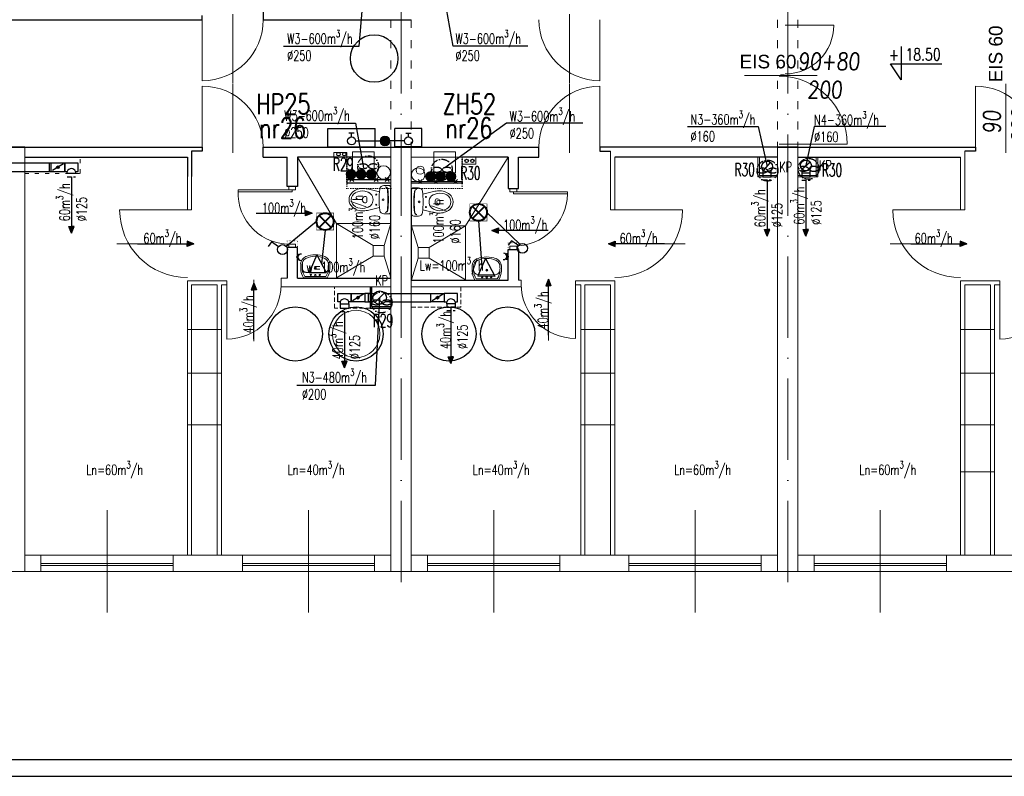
# Model space of a CAD drawing. Header units: millimetres. Extents: x -6513 to 30474, y -6915 to 65597.
# Tile 227 of 256: x 3530 to 4982, y 22164 to 23280. Entities that reach past the tile are written whole.
import ezdxf

# ---------------------------------------------------------------- set-up
doc = ezdxf.new("R2010")
doc.units = ezdxf.units.MM
for name, pattern in [('ACAD_ISO03W100', [30, 12, -18]), ('ACAD_ISO10W100', [18, 12, -3, 0, -3]), ('DASHED', [19.05, 12.7, -6.35]), ('DOT', [6.35, 0, -6.35])]:
    doc.linetypes.add(name, pattern=pattern)
doc.layers.get('0').update_dxf_attribs({"color": 8})
for name, color, linetype, lineweight in [('A-opis', 8, 'Continuous', 25), ('A_cienka', 8, 'Continuous', 5), ('A_linia przekroj', 8, 'Continuous', 25), ('A_opisy', 8, 'Continuous', 13), ('A_osie', 8, 'ACAD_ISO10W100', 5), ('A_przerywana', 8, 'ACAD_ISO03W100', 5), ('A_widok', 8, 'Continuous', 13), ('CH-KS-WEWN-ISTN-PION-NR', 8, 'Continuous', 20), ('CH-KS-WEWN-PION', 8, 'Continuous', 20), ('CH-KS-WEWN-PION-NR', 8, 'Continuous', 25), ('CH-W-WEWN-INOX-PION', 8, 'Continuous', 20), ('CH-W-WEWN-INOX-PION-NR', 8, 'Continuous', 25), ('CH-W-WEWN-PPOŻ-PION', 8, 'Continuous', 20), ('CH-W-WEWN-PPOŻ-PION-NR', 8, 'Continuous', 25), ('CH-W-WEWN-PPOŻ-WEWN-HP-NR', 8, 'Continuous', 25), ('CH-W-WEWN-PPOŻ-WEWN-HP-SZAFKA', 8, 'Continuous', 25), ('cieńkie', 8, 'Continuous', 9), ('DB-WM-nawiew-opis', 8, 'Continuous', 25), ('DB-WM-nawiew-opis-odnośnik', 8, 'Continuous', 30), ('DB-WM-wywiew-opis', 8, 'Continuous', 25), ('DB_WM_nawiew', 8, 'Continuous', 30), ('DB_WM_ścianka nowa', 8, 'Continuous', 25), ('E_gniazda wtykowe', 1, 'Continuous', 30), ('E_oświetlenie', 1, 'Continuous', 30), ('E_technologia', 1, 'ACAD_ISO10W100', 30), ('noew ściany archwig', 8, 'Continuous', 9), ('R-TABELKA', 8, 'Continuous', 25), ('snitarne archwig nowe', 8, 'Continuous', 9), ('Stolarka ARCHWIG', 8, 'Continuous', 5), ('widokowe ARCHWIG', 8, 'Continuous', 5), ('wyburzenia', 8, 'DOT', 20), ('Ściany ARCHWIG', 8, 'Continuous', 30)]:
    doc.layers.add(name, color=color, linetype=linetype, lineweight=lineweight)
doc.layers.add('A_obudowy', color=8, linetype='Continuous')
doc.layers.add('DB_WM_nawiew-opis', color=8, linetype='Continuous')
doc.styles.add('ROMA', font='romans.shx', dxfattribs={"width": 0.75})
doc.styles.add('ROMANSS', font='romans.shx', dxfattribs={"width": 0.8, "oblique": 5})
doc.styles.add('SIMPLEX7', font='SIMPLEX.SHX', dxfattribs={"width": 0.75, "oblique": 10})
doc.styles.add('SIMPLEXD', font='SIMPLEX.SHX', dxfattribs={"width": 0.6})
doc.styles.get("Standard").update_dxf_attribs({"font": 'txt.shx', "width": 0.9})
doc.styles.add('tabelka', font='ARIAL.TTF')

# ---------------------------------------------------------------- blocks, each defined once
blk = doc.blocks.new('drzwi schem')
at = {"color": 252, "ltscale": 10}
blk.add_line((0.5, -0.093), (0.5, 1.04), dxfattribs=at)
at = {"color": 252}
blk.add_line((0, 0), (0, 1), dxfattribs=at)
blk.add_arc((0, 0), 1, 0, 90, dxfattribs=at)
blk = doc.blocks.new('klop oli 2')
at = {"layer": 'snitarne archwig nowe', "color": 252}
for p, q in [((0, 17.2), (0, 0)), ((3.8, 20.9), (10.5, 20.9)), ((0, -17.2), (0, 0)), ((3.8, 0), (3.8, 1)), ((3.8, 0), (3.8, -1)), ((38.9, 4.5), (37, 4.5)), ((38.9, -4.5), (37, -4.5)), ((3.8, -20.9), (10.5, -20.9))]:
    blk.add_line(p, q, dxfattribs=at)
for centre, radius in [((11.5, 0), 1.27), ((11.5, 0), 1.27), ((21.6, 7.5), 0.706), ((21.6, -7.5), 0.706)]:
    blk.add_circle(centre, radius, dxfattribs=at)
for centre, radius, start, end in [((3.8, 17.2), 3.76, 90, 180), ((144.9, 0), 141.2, 173.7281, 180), ((144.9, 0), 140.5, 173.6694, 180), ((8.4, 15), 3.76, 90, 173.7281), ((9, 15.1), 3.76, 100.2428, 173.7859), ((10.5, 14.9), 6.02, 6.7931, 90), ((-114.7, 0), 132.1, 0, 6.7931), ((80, -215.2), 235.3, 101.5744, 105.544), ((44.8, -39.8), 56.5, 94.3794, 102.2907), ((41.4, -8), 24.5, 51.2869, 92.3028), ((144.9, 0), 141.2, 180, 186.2719), ((144.9, 0), 140.5, 180, 186.3306), ((-114.7, 0), 132.1, 353.2069, 0), ((43.3, 0), 16.9, 173.7581, 180), ((43.3, 0), 16.9, 180, 186.2419), ((37.3, 0.7), 10.9, 117.4027, 173.7581), ((43.1, -10.6), 23.5, 101.6195, 117.4027), ((63.6, 0), 28.2, 173.3508, 180), ((63.6, 0), 28.2, 180, 186.6492), ((37, 3.1), 1.41, 90, 173.3508), ((42.4, -7.4), 20.3, 60.8839, 101.6195), ((38.9, 1.7), 2.82, 36.8699, 90), ((36.6, 0), 5.65, 0, 36.8699), ((36.6, 0), 5.65, 323.1301, 0), ((46.6, 0), 11.8, 0, 60.8839), ((46.6, 0), 11.8, 299.1161, 0), ((46.6, 0), 15.1, 0, 47.5638), ((46.6, 0), 15.1, 312.4362, 0), ((80, 215.2), 235.3, 254.456, 258.4256), ((37.3, -0.7), 10.9, 186.2419, 242.5973), ((43.1, 10.6), 23.5, 242.5973, 258.3805), ((37, -3.1), 1.41, 186.6492, 270), ((42.4, 7.4), 20.3, 258.3805, 299.1161), ((38.9, -1.7), 2.82, 270, 323.1301), ((41.4, 8), 24.5, 267.6972, 308.7131), ((3.8, -17.2), 3.76, 180, 270), ((8.4, -15), 3.76, 186.2719, 270), ((9, -15.1), 3.76, 186.2141, 259.7572), ((10.5, -14.9), 6.02, 270, 353.2069), ((44.8, 39.8), 56.5, 257.7093, 265.6206)]:
    blk.add_arc(centre, radius, start, end, dxfattribs=at)
blk = doc.blocks.new('umywalka oli2')
at = {"layer": 'snitarne archwig nowe', "color": 252}
for p, q in [((0, 17.6), (0, 0)), ((2, 15.4), (2, 0)), ((20.9, 21.6), (13.7, 21.6)), ((0, 0), (0, -17.6)), ((2, 0), (2, -15.4)), ((7.9, 0), (7.9, 10.8)), ((7.9, -10.8), (7.9, 0)), ((13.7, -21.6), (20.9, -21.6))]:
    blk.add_line(p, q, dxfattribs=at)
for centre, radius in [((4.1, 0), 1.11), ((4.5, 6.6), 0.994), ((14.5, 0), 1.48), ((14.5, 0), 0.946), ((4.5, -6.6), 0.994)]:
    blk.add_circle(centre, radius, dxfattribs=at)
for centre, radius, start, end in [((15.6, -9.9), 31.5, 93.3155, 119.5931), ((14.2, -1.1), 20.5, 88.5847, 126.5008), ((15.3, 12), 7.48, 91.7023, 188.8292), ((17.3, -1.9), 21.5, 82.9063, 97.0937), ((20.4, 10.2), 9.2, 23.1986, 92.7468), ((20.2, 9.5), 12.2, 20.9395, 86.4287), ((-1.2, 0), 33.1, 360, 24.6987), ((-1.2, 0), 33.1, 335.3013, 0), ((-3.2, 0), 37.4, 360, 21.6896), ((-3.2, 0), 37.4, 338.3104, 0), ((15.3, -12), 7.48, 171.1708, 268.2977), ((20.4, -10.2), 9.2, 267.2532, 336.8014), ((20.2, -9.5), 12.2, 273.5713, 339.0605), ((15.6, 9.9), 31.5, 240.4069, 266.6845), ((14.2, 1.1), 20.5, 233.4992, 271.4153), ((17.3, 1.9), 21.5, 262.9063, 277.0937)]:
    blk.add_arc(centre, radius, start, end, dxfattribs=at)
blk = doc.blocks.new('A$C2355049C')
at = {"layer": 'DB-WM-nawiew-opis-odnośnik'}
h = blk.add_hatch(color=256, dxfattribs=at)
h.paths.add_polyline_path([(0, -9.8), (3.9, -9.8), (0, 0)])
h.paths.add_polyline_path([(0, 0), (-3.9, -9.8), (0, -9.8)])
at = {"layer": 'DB-WM-nawiew-opis-odnośnik', "flags": 128}
for points in [[(0, 0), (-3.9, -9.8), (0, -9.8)], [(0, -82.9), (0, 0)], [(0, 0), (3.9, -9.8), (0, -9.8)]]:
    blk.add_lwpolyline(points, dxfattribs=at)
blk = doc.blocks.new('gw1')
at = {"layer": 'E_gniazda wtykowe'}
for p, q in [((99083.8, 55833.1), (99083.8, 55845.4)), ((99083.8, 55839.3), (99080.1, 55839.3))]:
    blk.add_line(p, q, dxfattribs=at)
blk.add_arc((99089.8, 55839), 6.04, 87.7958, 267.7958, dxfattribs=at)
blk = doc.blocks.new('raster')
at = {"layer": 'E_oświetlenie', "lineweight": 40}
for p, q in [((-21.2, 21.2), (21.2, -21.2)), ((21.2, 21.2), (-21.2, -21.2))]:
    blk.add_line(p, q, dxfattribs=at)
at = {"layer": 'E_oświetlenie', "const_width": 2}
blk.add_lwpolyline([(-30, -30), (30, -30), (30, 30), (-30, 30)], close=True, dxfattribs=at)
at = {"layer": 'E_oświetlenie', "lineweight": 40}
blk.add_circle((0, 0), 30, dxfattribs=at)

msp = doc.modelspace()

# ---------------------------------------------------------------- hatches: boundary and pattern name
at = {"layer": 'CH-W-WEWN-INOX-PION'}
h = msp.add_hatch(color=256, dxfattribs=at)
h.paths.add_polyline_path([(4018.489, 23044.809, 0.41806339), (4025.76, 23051.985, 0.41806339), (4018.489, 23059.161)])
h.paths.add_polyline_path([(4018.489, 23059.161, 0.41037418), (4011.407, 23051.985, 0.41037418), (4018.489, 23044.809)])
h = msp.add_hatch(color=256, dxfattribs=at)
h.paths.add_polyline_path([(4033.489, 23044.809, 0.41806339), (4040.76, 23051.985, 0.41806339), (4033.489, 23059.161)])
h.paths.add_polyline_path([(4033.489, 23059.161, 0.41037418), (4026.407, 23051.985, 0.41037418), (4033.489, 23044.809)])
h = msp.add_hatch(color=256, dxfattribs=at)
h.paths.add_polyline_path([(4048.489, 23044.809, 0.41806339), (4055.76, 23051.985, 0.41806339), (4048.489, 23059.161)])
h.paths.add_polyline_path([(4048.489, 23059.161, 0.41037418), (4041.407, 23051.985, 0.41037418), (4048.489, 23044.809)])
h = msp.add_hatch(color=256, dxfattribs=at)
h.paths.add_polyline_path([(4136.038, 23041.576, -0.41806339), (4128.767, 23048.752, -0.41806339), (4136.038, 23055.927)])
h.paths.add_polyline_path([(4136.038, 23055.927, -0.41037418), (4143.12, 23048.752, -0.41037418), (4136.038, 23041.576)])
h = msp.add_hatch(color=256, dxfattribs=at)
h.paths.add_polyline_path([(4151.038, 23041.576, -0.41806339), (4143.767, 23048.752, -0.41806339), (4151.038, 23055.927)])
h.paths.add_polyline_path([(4151.038, 23055.927, -0.41037418), (4158.12, 23048.752, -0.41037418), (4151.038, 23041.576)])
h = msp.add_hatch(color=256, dxfattribs=at)
h.paths.add_polyline_path([(4166.038, 23041.576, -0.41806339), (4158.767, 23048.752, -0.41806339), (4166.038, 23055.927)])
h.paths.add_polyline_path([(4166.038, 23055.927, -0.41037418), (4173.12, 23048.752, -0.41037418), (4166.038, 23041.576)])
at = {"layer": 'CH-W-WEWN-PPOŻ-PION'}
h = msp.add_hatch(color=256, dxfattribs=at)
h.paths.add_polyline_path([(4061.61, 23101.353, 0.41806339), (4068.786, 23094.082, 0.41806339), (4075.962, 23101.353)])
h.paths.add_polyline_path([(4075.962, 23101.353, 0.41037418), (4068.786, 23108.435, 0.41037418), (4061.61, 23101.353)])
at = {"layer": 'DB_WM_nawiew'}
h = msp.add_hatch(color=256, dxfattribs=at)
edge = h.paths.add_edge_path()
edge.add_arc((3586.54, 23062.354), 2, 0, 360)
h = msp.add_hatch(color=256, dxfattribs=at)
edge = h.paths.add_edge_path()
edge.add_arc((3586.54, 23062.354), 2, 0, 360)
h = msp.add_hatch(color=256, dxfattribs=at)
edge = h.paths.add_edge_path()
edge.add_arc((4028.948, 22870.103), 2, 0, 360)
h = msp.add_hatch(color=256, dxfattribs=at)
edge = h.paths.add_edge_path()
edge.add_arc((4146.159, 22870.103), 2, 0, 360)

# ---------------------------------------------------------------- linework, layer by layer
at = {"layer": 'A-opis', "color": 9, "ltscale": 0.1}
for p, q in [((4829.93, 23240.484), (4829.93, 23191.255)), ((4829.93, 23191.255), (4814.098, 23214.835)), ((4814.098, 23214.835), (4889.997, 23214.835))]:
    msp.add_line(p, q, dxfattribs=at)
at = {"layer": 'A_cienka', "ltscale": 10}
for p, q in [((4657.748, 23198.803), (4651.842, 23198.803)), ((3659.054, 22405.663), (3659.054, 22556.46)), ((3956.054, 22405.663), (3956.054, 22556.46)), ((4229.054, 22405.663), (4229.054, 22556.46)), ((4526.054, 22405.663), (4526.054, 22556.46)), ((4799.054, 22405.663), (4799.054, 22556.46))]:
    msp.add_line(p, q, dxfattribs=at)
at = {"layer": 'A_cienka'}
for p, q in [((3777.554, 22823.357), (3827.554, 22823.357)), ((4407.554, 22823.357), (4357.554, 22823.357)), ((4917.554, 22823.357), (4967.554, 22823.357)), ((3777.554, 22758.548), (3827.554, 22758.548)), ((4407.554, 22758.548), (4357.554, 22758.548)), ((4917.554, 22758.548), (4967.554, 22758.548)), ((3777.554, 22682.467), (3827.554, 22682.467)), ((4407.554, 22682.467), (4357.554, 22682.467)), ((4917.554, 22682.467), (4967.554, 22682.467)), ((4917.554, 22613.43), (4967.554, 22613.43)), ((3537.554, 22490.062), (4077.554, 22490.062)), ((4107.554, 22490.062), (4647.554, 22490.062)), ((4677.554, 22490.062), (5217.554, 22490.062)), ((3756.554, 22478.062), (3561.554, 22478.062)), ((3756.554, 22475.062), (3561.554, 22475.062)), ((3858.554, 22478.062), (4053.554, 22478.062)), ((3858.554, 22475.062), (4053.554, 22475.062)), ((4326.554, 22478.062), (4131.554, 22478.062)), ((4326.554, 22475.062), (4131.554, 22475.062)), ((4428.554, 22478.062), (4623.554, 22478.062)), ((4428.554, 22475.062), (4623.554, 22475.062)), ((4896.554, 22478.062), (4701.554, 22478.062)), ((4896.554, 22475.062), (4701.554, 22475.062)), ((-2776.446, 22466.062), (7544.554, 22466.062))]:
    msp.add_line(p, q, dxfattribs=at)
at = {"layer": 'A_linia przekroj'}
for p, q in [((3889.339, 23295.062), (3889.339, 23280.062)), ((3507.554, 23280.062), (3799.339, 23280.062)), ((3799.339, 23280.062), (3799.339, 23286.062)), ((3889.339, 23280.062), (4107.554, 23280.062)), ((3537.554, 23092.062), (3245.768, 23092.062)), ((3507.554, 23092.062), (3799.339, 23092.062)), ((3799.339, 23086.062), (3783.554, 23086.062)), ((3783.554, 23086.062), (3783.554, 23048.949)), ((3799.339, 23092.062), (3799.339, 23086.062)), ((3889.339, 23092.062), (4295.768, 23092.062)), ((3889.339, 23077.062), (3889.339, 23092.062)), ((4295.768, 23077.062), (4295.768, 23092.062)), ((4677.554, 23092.062), (4385.768, 23092.062)), ((4385.768, 23092.062), (4385.768, 23086.062)), ((4385.768, 23086.062), (4401.554, 23086.062)), ((4647.554, 23092.062), (4939.339, 23092.062)), ((4939.339, 23086.062), (4923.554, 23086.062)), ((4939.339, 23092.062), (4939.339, 23086.062)), ((3537.554, 23077.062), (3777.554, 23077.062)), ((3777.554, 23077.062), (3777.554, 23048.949)), ((3889.339, 23077.062), (3924.554, 23077.062)), ((4265.554, 23077.062), (4295.768, 23077.062)), ((4647.554, 23077.062), (4407.554, 23077.062)), ((4677.554, 23077.062), (4917.554, 23077.062))]:
    msp.add_line(p, q, dxfattribs=at)
at = {"layer": 'A_obudowy', "linetype": 'ByBlock'}
for p, q in [((4046.948, 22886.062), (4046.948, 22854.611)), ((4048.948, 22886.062), (4048.948, 22857.111)), ((4046.948, 22854.611), (4077.554, 22854.611)), ((4048.948, 22857.111), (4077.554, 22857.111))]:
    msp.add_line(p, q, dxfattribs=at)
at = {"layer": 'A_osie', "ltscale": 10}
for p, q in [((4092.744, 22450.619), (4092.744, 24202.678)), ((4662.744, 22450.619), (4662.744, 24202.678)), ((4662.744, 22450.619), (4662.744, 24202.678)), ((4662.744, 22450.619), (4662.744, 24202.678))]:
    msp.add_line(p, q, dxfattribs=at)
at = {"layer": 'A_osie', "color": 252, "ltscale": 10}
msp.add_line((4092.744, 22450.619), (4092.744, 23994.641), dxfattribs=at)
at = {"layer": 'A_przerywana'}
for p, q in [((4077.554, 23280.062), (4077.554, 23092.062)), ((4107.554, 23280.062), (4107.554, 23092.062)), ((4647.554, 23280.062), (4647.554, 23092.062)), ((4647.554, 23280.062), (4647.554, 23092.062)), ((4677.554, 23280.062), (4677.554, 23092.062)), ((4677.554, 23280.062), (4677.554, 23092.062))]:
    msp.add_line(p, q, dxfattribs=at)
at = {"layer": 'A_przerywana', "ltscale": 0.5}
for p, q in [((3619.195, 23053.354), (3619.195, 23076.925)), ((3537.554, 23053.354), (3619.195, 23053.354))]:
    msp.add_line(p, q, dxfattribs=at)
at = {"layer": 'A_przerywana', "linetype": 'ByBlock'}
for p, q in [((4618.662, 23048.384), (4618.662, 23077.062)), ((4621.162, 23050.384), (4621.162, 23077.062)), ((4704.554, 23050.062), (4704.554, 23077.062)), ((4707.054, 23048.062), (4707.054, 23077.062)), ((4647.554, 23048.384), (4618.662, 23048.384)), ((4647.554, 23050.384), (4621.162, 23050.384)), ((4677.554, 23050.062), (4704.554, 23050.062)), ((4677.554, 23048.062), (4707.054, 23048.062))]:
    msp.add_line(p, q, dxfattribs=at)
at = {"layer": 'A_przerywana', "linetype": 'DASHED', "ltscale": 0.5}
for p, q in [((4180.859, 22886.062), (4180.859, 22856.103)), ((4046.948, 22854.611), (3994.248, 22854.611)), ((4180.859, 22856.103), (4107.554, 22856.103))]:
    msp.add_line(p, q, dxfattribs=at)
msp.add_lwpolyline([(3994.248, 22854.611), (3994.248, 22886.062)], dxfattribs=at)
at = {"layer": 'A_widok', "ltscale": 5}
for p, q in [((4658.633, 23272.028), (4730.633, 23272.028)), ((4599.108, 23197.792), (4705.809, 23197.792)), ((3537.554, 22466.062), (3537.554, 23092.062)), ((3783.554, 23086.062), (3783.554, 22999.646)), ((4077.554, 22466.062), (4077.554, 23092.062)), ((4107.554, 22466.062), (4107.554, 23092.062)), ((4401.554, 23086.062), (4401.554, 22999.646)), ((4647.554, 22466.062), (4647.554, 23092.062)), ((4650.154, 23096.663), (4750.154, 23096.663)), ((4677.554, 22466.062), (4677.554, 23092.062)), ((4923.554, 23086.062), (4923.554, 22999.646)), ((3777.554, 23077.062), (3777.554, 22999.646)), ((4407.554, 23077.062), (4407.554, 22999.646)), ((4917.554, 23077.062), (4917.554, 22999.646)), ((3777.554, 22999.646), (3783.554, 22999.646)), ((4401.554, 22999.646), (4407.554, 22999.646)), ((4917.554, 22999.646), (4923.554, 22999.646)), ((3915.46, 22899.062), (3915.46, 22886.062)), ((3915.46, 22899.062), (3924.554, 22899.062)), ((4269.647, 22896.062), (4265.554, 22896.062)), ((4269.647, 22896.062), (4269.647, 22886.062)), ((3777.554, 22490.062), (3777.554, 22895.062)), ((3777.554, 22895.062), (3835.46, 22895.062)), ((3783.554, 22490.062), (3783.554, 22889.062)), ((3783.554, 22889.062), (3821.554, 22889.062)), ((3821.554, 22490.062), (3821.554, 22889.062)), ((3827.554, 22490.062), (3827.554, 22889.062)), ((3827.554, 22889.062), (3835.46, 22889.062)), ((3835.46, 22895.062), (3835.46, 22889.062)), ((3915.46, 22886.062), (4077.554, 22886.062)), ((4269.647, 22886.062), (4107.554, 22886.062)), ((4407.554, 22895.062), (4349.647, 22895.062)), ((4349.647, 22895.062), (4349.647, 22889.062)), ((4357.554, 22889.062), (4349.647, 22889.062)), ((4357.554, 22490.062), (4357.554, 22889.062)), ((4363.554, 22490.062), (4363.554, 22889.062)), ((4401.554, 22889.062), (4363.554, 22889.062)), ((4401.554, 22490.062), (4401.554, 22889.062)), ((4407.554, 22490.062), (4407.554, 22895.062)), ((4917.554, 22490.062), (4917.554, 22895.062)), ((4917.554, 22895.062), (4975.46, 22895.062)), ((4923.554, 22490.062), (4923.554, 22889.062)), ((4923.554, 22889.062), (4961.554, 22889.062)), ((4961.554, 22490.062), (4961.554, 22889.062)), ((4967.554, 22490.062), (4967.554, 22889.062)), ((4967.554, 22889.062), (4975.46, 22889.062)), ((4975.46, 22889.062), (4975.46, 22895.062)), ((3507.554, 22466.062), (3537.554, 22466.062)), ((4107.554, 22466.062), (4077.554, 22466.062)), ((4647.554, 22466.062), (4677.554, 22466.062))]:
    msp.add_line(p, q, dxfattribs=at)
for points in [[(3537.554, 22490.062), (3561.554, 22490.062), (3561.554, 22466.062), (3537.554, 22466.062)], [(3756.554, 22466.062), (3858.554, 22466.062), (3858.554, 22490.062), (3756.554, 22490.062)], [(4077.554, 22490.062), (4053.554, 22490.062), (4053.554, 22466.062), (4077.554, 22466.062)], [(4107.554, 22490.062), (4131.554, 22490.062), (4131.554, 22466.062), (4107.554, 22466.062)], [(4326.554, 22466.062), (4428.554, 22466.062), (4428.554, 22490.062), (4326.554, 22490.062)], [(4647.554, 22490.062), (4623.554, 22490.062), (4623.554, 22466.062), (4647.554, 22466.062)], [(4677.554, 22490.062), (4701.554, 22490.062), (4701.554, 22466.062), (4677.554, 22466.062)], [(4896.554, 22466.062), (4998.554, 22466.062), (4998.554, 22490.062), (4896.554, 22490.062)]]:
    msp.add_lwpolyline(points, close=True, dxfattribs=at)
for centre, radius, start, end in [((4658.633, 23272.028), 72, 270, 0), ((4650.154, 23096.663), 100, 0, 90)]:
    msp.add_arc(centre, radius, start, end, dxfattribs=at)
at = {"layer": 'CH-KS-WEWN-ISTN-PION-NR', "extrusion": (-1.29885e-05, -7.54363e-06, 1)}
msp.add_circle((4026.176, 22816.562, -0.224), 35, dxfattribs=at)
at = {"layer": 'CH-KS-WEWN-PION', "extrusion": (-1.29885e-05, -7.54363e-06, 1)}
for centre in [(4066.726, 23054.746, -0.227), (4117.8, 23051.512, -0.227)]:
    msp.add_circle(centre, 9.967, dxfattribs=at)
at = {"layer": 'CH-KS-WEWN-PION-NR', "extrusion": (-1.29885e-05, -7.54363e-06, 1)}
for centre in [(4026.176, 22816.562, -0.224), (4163.143, 22816.562, -0.226)]:
    msp.add_circle(centre, 40, dxfattribs=at)
at = {"layer": 'CH-W-WEWN-INOX-PION'}
for centre in [(4018.583, 23051.985), (4033.583, 23051.985), (4048.583, 23051.985), (4135.944, 23048.752), (4150.944, 23048.752), (4165.944, 23048.752)]:
    msp.add_circle(centre, 7.176, dxfattribs=at)
at = {"layer": 'CH-W-WEWN-INOX-PION-NR', "ltscale": 10, "extrusion": (-1.29885e-05, -7.54363e-06, 1)}
for centre in [(3936.443, 22816.562, -0.223), (4249.842, 22816.562, -0.227)]:
    msp.add_circle(centre, 40, dxfattribs=at)
at = {"layer": 'CH-W-WEWN-PPOŻ-PION'}
msp.add_circle((4068.786, 23101.259, 0), 7.176, dxfattribs=at)
at = {"layer": 'CH-W-WEWN-PPOŻ-PION-NR', "ltscale": 10, "extrusion": (-1.29885e-05, -7.54363e-06, 1)}
msp.add_circle((4052.86, 23222.793, -0.228), 35, dxfattribs=at)
at = {"layer": 'CH-W-WEWN-PPOŻ-WEWN-HP-SZAFKA', "ltscale": 10}
for p, q in [((3984.552, 23092.584), (3984.552, 23119.584)), ((3984.552, 23119.584), (4054.552, 23119.584)), ((4054.552, 23092.584), (4054.552, 23119.584)), ((4083.318, 23092.584, 0), (4083.318, 23119.584, 0)), ((4123.318, 23119.584, 0), (4083.318, 23119.584, 0)), ((4123.318, 23092.584, 0), (4123.318, 23119.584, 0)), ((4023.492, 23112.546), (4015.253, 23112.546)), ((4019.552, 23107.181), (4019.552, 23112.546)), ((4025.474, 23101.259, 0), (4068.786, 23101.259, 0)), ((4097.396, 23101.259, 0), (4068.786, 23101.259, 0)), ((4099.378, 23112.546, 0), (4107.617, 23112.546, 0)), ((4103.318, 23107.181, 0), (4103.318, 23112.546, 0)), ((3984.552, 23092.584), (4054.552, 23092.584)), ((4123.318, 23092.584, 0), (4083.318, 23092.584, 0))]:
    msp.add_line(p, q, dxfattribs=at)
for centre in [(4019.552, 23101.259), (4103.318, 23101.259, 0)]:
    msp.add_circle(centre, 5.923, dxfattribs=at)
at = {"layer": 'cieńkie'}
for p, q in [((4020.777, 23085.062), (4052.777, 23085.062)), ((4020.777, 23054.062), (4020.777, 23085.062)), ((4023.277, 23085.062), (4050.277, 23085.062)), ((4052.777, 23085.062), (4052.777, 23054.062)), ((4140.777, 23085.062), (4172.777, 23085.062)), ((4140.777, 23054.062), (4140.777, 23085.062)), ((4143.277, 23085.062), (4170.277, 23085.062)), ((4172.777, 23085.062), (4172.777, 23054.062)), ((4052.777, 23054.062), (4052.777, 23068.062)), ((4172.777, 23054.062), (4172.777, 23068.062)), ((4020.777, 23054.062), (4034.777, 23054.062)), ((4052.777, 23054.062), (4020.777, 23054.062)), ((4029.777, 23054.062), (4043.777, 23054.062)), ((4140.777, 23054.062), (4154.777, 23054.062)), ((4172.777, 23054.062), (4140.777, 23054.062)), ((4149.777, 23054.062), (4163.777, 23054.062))]:
    msp.add_line(p, q, dxfattribs=at)
msp.add_circle((4120.713, 23058.129), 6, dxfattribs=at)
at = {"layer": 'DB-WM-nawiew-opis'}
for points in [[(4515.069, 23122.348), (4619.154, 23122.348), (4632.162, 23063.384)], [(4807.494, 23122.348), (4701.6, 23122.348), (4689.554, 23065.062)], [(3939.046, 22741.091), (4054.711, 22741.091), (4060.994, 22870.103)]]:
    msp.add_lwpolyline(points, dxfattribs=at)
at = {"layer": 'DB-WM-wywiew-opis'}
for points in [[(3919.333, 23241.249), (4030.935, 23241.249), (4036.667, 23310.508)], [(4279.453, 23241.249), (4169.207, 23241.249), (4156.978, 23310.541)], [(3923.82, 23127.314), (4025.538, 23127.314), (4036.932, 23061.434)], [(4360.735, 23127.314), (4247.914, 23127.314), (4156.899, 23061.461)]]:
    msp.add_lwpolyline(points, dxfattribs=at)
at = {"layer": 'DB_WM_nawiew'}
for points in [[(4683.57, 23059.752), (4695.537, 23070.372)], [(3502.774, 23056.104), (3574.04, 23056.104), (3574.04, 23068.604), (3502.773, 23068.604)], [(3564.365, 23056.104), (3574.04, 23056.104), (3574.04, 23068.604), (3564.365, 23068.604)], [(3566.54, 23056.104), (3576.54, 23056.104), (3576.54, 23068.604), (3566.54, 23068.604)], [(3566.54, 23056.104), (3576.54, 23056.104), (3576.54, 23068.604), (3566.54, 23068.604)], [(3576.54, 23056.104), (3596.54, 23056.104), (3596.54, 23068.604), (3568.534, 23068.604)], [(3576.54, 23056.104), (3596.54, 23056.104), (3596.54, 23068.604), (3568.534, 23068.604)], [(3594.769, 23067.497), (3578.648, 23057.421)], [(3594.769, 23067.497), (3578.648, 23057.421)], [(3616.24, 23068.604), (3596.54, 23068.604), (3596.54, 23056.104), (3600.14, 23056.104)], [(3616.24, 23068.604), (3596.54, 23068.604), (3596.54, 23056.104), (3600.14, 23056.104)], [(3612.64, 23056.104), (3612.64, 23053.354), (3600.14, 23053.354), (3600.14, 23056.104)], [(3612.64, 23056.104), (3612.64, 23053.354), (3600.14, 23053.354), (3600.14, 23056.104)], [(3612.64, 23056.104), (3616.24, 23056.104), (3616.24, 23068.604)], [(3612.64, 23056.104), (3616.24, 23056.104), (3616.24, 23068.604)], [(4625.912, 23058.39), (4625.912, 23048.384), (4638.412, 23048.384), (4638.412, 23058.39)], [(4683.304, 23060.068), (4683.304, 23048.055), (4695.804, 23048.055), (4695.804, 23060.068)], [(4683.304, 23054.262), (4695.804, 23054.262)], [(3999.248, 22876.353), (4018.948, 22876.353), (4018.948, 22863.853), (4015.348, 22863.853)], [(4002.848, 22863.853), (3999.248, 22863.853), (3999.248, 22876.353)], [(4038.948, 22863.853), (4018.948, 22863.853), (4018.948, 22876.353), (4038.948, 22876.353)], [(4037.177, 22875.246), (4021.056, 22865.17)], [(4048.948, 22876.353), (4038.948, 22876.353), (4038.948, 22863.853), (4048.948, 22863.853)], [(4053.188, 22863.853), (4044.494, 22863.853), (4044.494, 22876.353), (4053.188, 22876.353)], [(4053.766, 22863.193), (4068.223, 22877.014)], [(4068.801, 22876.353), (4077.494, 22876.353), (4077.494, 22863.853), (4068.801, 22863.853)], [(4074.948, 22876.353), (4136.159, 22876.353)], [(4156.159, 22863.853), (4136.159, 22863.853), (4136.159, 22876.353), (4156.159, 22876.353)], [(4154.388, 22875.246), (4138.267, 22865.17)], [(4175.859, 22876.353), (4156.159, 22876.353), (4156.159, 22863.853), (4159.759, 22863.853)], [(4172.259, 22863.853), (4175.859, 22863.853), (4175.859, 22876.353)], [(4002.848, 22863.853), (4002.848, 22861.103), (4015.348, 22861.103), (4015.348, 22863.853)], [(4002.848, 22861.103), (4002.848, 22854.611)], [(4002.848, 22854.611), (4015.348, 22854.611)], [(4015.348, 22861.103), (4015.348, 22854.611)], [(4074.948, 22863.853), (4136.159, 22863.853)], [(4172.259, 22863.853), (4172.259, 22861.103), (4159.759, 22861.103), (4159.759, 22863.853)], [(4159.759, 22861.103), (4159.759, 22856.103)], [(4159.759, 22856.103), (4172.259, 22856.103)], [(4172.259, 22861.103), (4172.259, 22856.103)]]:
    msp.add_lwpolyline(points, dxfattribs=at)
at = {"layer": 'DB_WM_nawiew', "color": 1}
msp.add_lwpolyline([(4626.851, 23057.401), (4637.472, 23069.367)], dxfattribs=at)
at = {"layer": 'DB_WM_nawiew', "linetype": 'DASHED', "ltscale": 0.5}
for points in [[(3600.14, 23048.297), (3612.64, 23048.297)], [(4625.913, 23043.913), (4638.413, 23043.913)], [(4683.305, 23043.584), (4695.805, 23043.584)], [(4172.259, 22856.103), (4159.759, 22856.103)], [(4002.848, 22849.611), (4015.348, 22849.611)], [(4159.759, 22851.103), (4172.259, 22851.103)]]:
    msp.add_lwpolyline(points, dxfattribs=at)
at = {"layer": 'DB_WM_nawiew', "color": 1}
for centre, radius in [((4632.162, 23063.384), 8), ((4689.554, 23065.062), 8), ((4060.994, 22870.103), 10)]:
    msp.add_circle(centre, radius, dxfattribs=at)
at = {"layer": 'DB_WM_nawiew'}
for centre in [(3586.54, 23062.354), (3586.54, 23062.354), (4028.948, 22870.103), (4146.159, 22870.103)]:
    msp.add_circle(centre, 2, dxfattribs=at)
for centre in [(3606.39, 23053.874), (3606.39, 23053.874), (4009.098, 22861.623), (4166.009, 22861.623)]:
    msp.add_arc(centre, 6.636, 19.636833, 160.363167, dxfattribs=at)
at = {"layer": 'DB_WM_ścianka nowa'}
for points in [[(4012.554, 23044.237), (4012.554, 23038.963)], [(4022.818, 23047.232), (4016.916, 23041.243)], [(4016.916, 23047.232), (4022.818, 23041.243)], [(4058.846, 23047.232), (4052.945, 23041.243)], [(4052.945, 23047.232), (4058.846, 23041.243)], [(4068.848, 23047.232), (4074.75, 23041.243)], [(4074.75, 23047.232), (4068.848, 23041.243)], [(4123.582, 23044.213), (4117.68, 23038.223)], [(4117.68, 23044.213), (4123.582, 23038.223)], [(4146.767, 23044.213), (4140.865, 23038.223)], [(4140.865, 23044.213), (4146.767, 23038.223)], [(4169.612, 23044.213), (4175.514, 23038.223)], [(4175.514, 23044.213), (4169.612, 23038.223)], [(4182.554, 23041.218), (4182.554, 23038.989)], [(4077.508, 23038.963), (4012.554, 23038.963)], [(4182.554, 23038.989), (4107.554, 23038.989)]]:
    msp.add_lwpolyline(points, dxfattribs=at)
at = {"layer": 'E_oświetlenie'}
for p, q in [((4206.54, 22983.261), (4211.408, 22914.986)), ((4219.14, 22995.861), (4267.608, 22948.979)), ((3967.825, 22982.32), (3923.265, 22945.649)), ((3980.425, 22969.72), (3975.169, 22920.079)), ((4255.265, 22954.144), (4250.564, 22947.367)), ((4265.557, 22947.003), (4255.265, 22954.144)), ((3901.414, 22952.314), (3896.713, 22945.538)), ((3911.707, 22945.174), (3901.414, 22952.314)), ((3968.399, 22933.106), (3957.156, 22907.409)), ((3968.399, 22933.106), (3981.939, 22907.053)), ((4217.03, 22927.835), (4205.787, 22902.137)), ((4217.03, 22927.835), (4230.57, 22901.782)), ((3957.156, 22907.409), (3981.939, 22907.053)), ((4205.787, 22902.137), (4230.57, 22901.782))]:
    msp.add_line(p, q, dxfattribs=at)
at = {"layer": 'E_oświetlenie', "const_width": 1.05}
for points in [[(3981.939, 22907.053), (3968.399, 22933.106), (3957.156, 22907.409)], [(4230.57, 22901.782), (4217.03, 22927.835), (4205.787, 22902.137)]]:
    msp.add_lwpolyline(points, close=True, dxfattribs=at)
at = {"layer": 'E_oświetlenie'}
for centre in [(3917.665, 22941.04), (4271.516, 22942.87)]:
    msp.add_circle(centre, 7.252, dxfattribs=at)
at = {"layer": 'E_technologia'}
for p, q in [((4042.773, 23065.187), (4045.177, 23062.407)), ((4045.177, 23065.187), (4042.773, 23062.407)), ((4151.452, 23060.187), (4153.856, 23057.407)), ((4153.856, 23060.187), (4151.452, 23057.407)), ((4631.632, 23058.889), (4634.036, 23056.11)), ((4634.036, 23058.889), (4631.632, 23056.11)), ((4692.154, 23061.436), (4694.558, 23058.657)), ((4694.558, 23061.436), (4692.154, 23058.657)), ((4062.521, 22864.478), (4064.925, 22861.699)), ((4064.925, 22864.478), (4062.521, 22861.699))]:
    msp.add_line(p, q, dxfattribs=at)
for centre in [(4043.975, 23063.797), (4152.654, 23058.797), (4632.834, 23057.499), (4693.356, 23060.046), (4063.723, 22863.088)]:
    msp.add_circle(centre, 15.427, dxfattribs=at)
for centre, start_param, end_param in [((4036.348, 23063.797), 3.54986568, 9.01650493), ((4051.602, 23063.797), 0.40827303, 5.87491228), ((4145.027, 23058.797), 3.54986568, 9.01650493), ((4160.281, 23058.797), 0.40827303, 5.87491228), ((4625.207, 23057.499), 3.54986568, 9.01650493), ((4640.461, 23057.499), 0.40827303, 5.87491228), ((4685.729, 23060.046), 3.54986568, 9.01650493), ((4700.983, 23060.046), 0.40827303, 5.87491228), ((4056.096, 22863.088), 3.54986568, 9.01650493), ((4071.35, 22863.088), 0.40827303, 5.87491228)]:
    msp.add_ellipse(centre, major_axis=(-7, 0), ratio=0.5, start_param=start_param, end_param=end_param, dxfattribs=at)
at = {"layer": 'noew ściany archwig'}
for p, q in [((4012.554, 23084.35), (4012.554, 23044.237)), ((4182.554, 23041.218), (4182.554, 23077.062)), ((4182.554, 23041.218), (4107.554, 23041.218))]:
    msp.add_line(p, q, dxfattribs=at)
at = {"layer": 'R-TABELKA'}
for p, q in [((-3011.084, 22189.133), (8302.828, 22189.133)), ((-3136.084, 22164.133), (8327.828, 22164.133))]:
    msp.add_line(p, q, dxfattribs=at)
at = {"layer": 'snitarne archwig nowe'}
msp.add_line((3997.397, 22979.218), (3939.554, 23077.062), dxfattribs=at)
for points in [[(4187.71, 22976.218), (4250.554, 23077.062)], [(3997.397, 22899.062), (3997.397, 22979.218), (4077.554, 22979.218)], [(4051.397, 22947.218), (3997.397, 22979.218)], [(4067.397, 22947.218), (4077.397, 22979.218)], [(4107.554, 22976.218), (4187.71, 22976.218), (4187.71, 22896.062)], [(4117.71, 22944.218), (4107.71, 22976.218)], [(4133.71, 22944.218), (4187.71, 22976.218)], [(4051.397, 22931.218), (3997.397, 22899.218)], [(4067.397, 22931.218), (4077.397, 22899.218)], [(4117.71, 22928.218), (4107.71, 22896.218)], [(4133.71, 22928.218), (4187.71, 22896.218)]]:
    msp.add_lwpolyline(points, dxfattribs=at)
for points in [[(4067.397, 22947.218), (4051.397, 22947.218), (4051.397, 22931.218), (4067.397, 22931.218)], [(4117.71, 22928.218), (4133.71, 22928.218), (4133.71, 22944.218), (4117.71, 22944.218)]]:
    msp.add_lwpolyline(points, close=True, dxfattribs=at)
at = {"layer": 'Stolarka ARCHWIG'}
for p, q in [((3932.054, 23029.062), (3852.054, 23029.062)), ((3852.054, 23026.062), (3852.054, 23029.062)), ((3932.054, 23026.062), (3932.054, 23029.062)), ((3852.054, 23026.062), (3932.054, 23026.062)), ((4258.054, 23023.062), (4258.054, 23026.062)), ((4258.054, 23023.062), (4258.054, 23026.062)), ((4258.054, 23026.062), (4338.054, 23026.062)), ((4338.054, 23023.062), (4258.054, 23023.062)), ((4338.054, 23026.062), (4338.054, 23023.062))]:
    msp.add_line(p, q, dxfattribs=at)
for points in [[(3932.054, 23034.062), (3937.054, 23034.062), (3937.054, 23029.062), (3927.054, 23029.062), (3927.054, 23034.062), (3934.554, 23034.062)], [(4258.054, 23031.062), (4253.054, 23031.062), (4253.054, 23026.062), (4263.054, 23026.062), (4263.054, 23031.062), (4255.554, 23031.062)], [(4258.054, 23031.062), (4253.054, 23031.062), (4253.054, 23026.062), (4263.054, 23026.062), (4263.054, 23031.062), (4255.554, 23031.062)], [(3932.054, 22949.062), (3937.054, 22949.062), (3937.054, 22944.062), (3927.054, 22944.062), (3927.054, 22949.062), (3934.554, 22949.062)], [(3932.054, 22949.062), (3937.054, 22949.062), (3937.054, 22944.062), (3927.054, 22944.062), (3927.054, 22949.062), (3934.554, 22949.062)], [(4258.054, 22946.062), (4253.054, 22946.062), (4253.054, 22941.062), (4263.054, 22941.062), (4263.054, 22946.062), (4255.554, 22946.062)]]:
    msp.add_lwpolyline(points, dxfattribs=at)
for centre, radius, start, end in [((3927.91, 23024.854), 75.905, 177.955304, 273.129127), ((4258.708, 23025.441), 79.382, 269.527921, 358.282698)]:
    msp.add_arc(centre, radius, start, end, dxfattribs=at)
at = {"layer": 'widokowe ARCHWIG'}
for p, q in [((4012.554, 23084.35), (3993.554, 23084.35)), ((3993.554, 23084.35), (3993.554, 23077.062)), ((3993.554, 23077.062), (3993.554, 23077.062)), ((4012.554, 23077.062), (4012.554, 23084.35)), ((4202.554, 23077.062), (4107.554, 23077.062)), ((4182.554, 23077.062), (4182.554, 23067.062)), ((4202.554, 23067.062), (4202.554, 23077.062)), ((4182.554, 23067.062), (4202.554, 23067.062)), ((4107.554, 23031.062), (4117.554, 23031.062))]:
    msp.add_line(p, q, dxfattribs=at)
at = {"layer": 'wyburzenia', "ltscale": 0.5}
for p, q in [((4012.554, 23031.062), (4012.554, 23077.062)), ((4182.554, 23077.062), (4182.554, 23031.062)), ((4077.554, 23031.062), (4012.554, 23031.062)), ((4182.554, 23031.062), (4107.554, 23031.062))]:
    msp.add_line(p, q, dxfattribs=at)
at = {"layer": 'wyburzenia', "ltscale": 0.2}
for points in [[(3924.554, 22954.062), (3939.554, 22954.062), (3939.554, 22944.062), (3924.554, 22944.062)], [(4250.554, 22951.062), (4265.554, 22951.062), (4265.554, 22941.062), (4250.554, 22941.062)]]:
    msp.add_lwpolyline(points, close=True, dxfattribs=at)
at = {"layer": 'Ściany ARCHWIG'}
for p, q in [((3924.554, 23034.062), (3924.554, 23077.062)), ((3939.554, 23077.062), (3939.554, 23034.062)), ((4077.554, 23077.062), (3939.554, 23077.062)), ((4250.554, 23077.062), (4182.554, 23077.062)), ((4250.554, 23077.062), (4250.554, 23031.062)), ((4265.554, 23031.062), (4265.554, 23077.062)), ((4012.554, 23044.237), (4077.554, 23044.237)), ((3939.554, 23034.062), (3924.554, 23034.062)), ((4077.554, 22899.062), (4077.554, 23031.062)), ((4107.554, 23031.062), (4107.554, 22901.062)), ((4250.554, 23031.062), (4265.554, 23031.062)), ((4250.554, 23031.062), (4265.554, 23031.062)), ((4250.554, 23031.062), (4265.554, 23031.062)), ((4250.554, 23031.062), (4265.554, 23031.062)), ((3939.554, 22944.062), (3924.554, 22944.062)), ((3924.554, 22944.062), (3924.554, 22899.062)), ((3939.554, 22944.062), (3924.554, 22944.062)), ((3939.554, 22899.062), (3939.554, 22944.062)), ((4250.554, 22941.062), (4265.554, 22941.062)), ((4250.554, 22896.062), (4250.554, 22941.062)), ((4250.554, 22941.062), (4265.554, 22941.062)), ((4265.554, 22941.062), (4265.554, 22896.062)), ((3939.554, 22899.062), (4077.554, 22899.062)), ((4107.554, 22896.062), (4250.554, 22896.062))]:
    msp.add_line(p, q, dxfattribs=at)
for centre in [(4000.206, 23081.725), (4008.723, 23081.725), (4189.206, 23071.725), (4197.723, 23071.725)]:
    msp.add_circle(centre, 2.5, dxfattribs=at)

# ---------------------------------------------------------------- block references
at = {"layer": 'A_cienka'}
for p, xscale, yscale, zscale, rotation in [((3777.554, 22999.646), -100, 100, 100, 89.99999999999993), ((4407.554, 22999.646), 100, 100, 100, 270), ((4917.554, 22999.646), -100, 100, 100, 89.99999999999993), ((3835.46, 22889.062), -80, 80, 80, 180), ((4349.647, 22890.062), 80, 80, 80, 180), ((4975.46, 22889.062), -80, 80, 80, 180)]:
    msp.add_blockref('drzwi schem', p, dxfattribs=dict(at, xscale=xscale, yscale=yscale, zscale=zscale, rotation=rotation))
at = {"layer": 'A_widok', "ltscale": 5, "yscale": 90, "zscale": 90}
for p, xscale, rotation in [((3799.339, 23280.062), -90, 180), ((4385.768, 23280.062), 90, 179.9999999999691), ((4385.768, 23092.062), -90, 359.9999999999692)]:
    msp.add_blockref('drzwi schem', p, dxfattribs=dict(at, xscale=xscale, rotation=rotation))
at = {"layer": 'A_widok', "ltscale": 5, "xscale": 90, "yscale": 90, "zscale": 90}
for p in [(3799.339, 23092.062), (4939.339, 23092.062)]:
    msp.add_blockref('drzwi schem', p, dxfattribs=at)
at = {"layer": 'DB_WM_nawiew'}
for p, rotation in [((3606.39, 22965.361), 180), ((4632.133, 22961.019), 180), ((4689.525, 22960.69), 180), ((4226.333, 22969.343), 90), ((4398.275, 22949.646), 90), ((4009.098, 22766.676), 180)]:
    msp.add_blockref('A$C2355049C', p, dxfattribs=dict(at, rotation=rotation))
at = {"layer": 'DB_WM_nawiew', "xscale": -1}
for p, rotation in [((3961.57, 22994.469), 270), ((3786.832, 22949.646), 270), ((4926.832, 22949.646), 270), ((4166.009, 22773.168), 180)]:
    msp.add_blockref('A$C2355049C', p, dxfattribs=dict(at, rotation=rotation))
for p in [(4309.647, 22897.485), (3875.46, 22891.574)]:
    msp.add_blockref('A$C2355049C', p, dxfattribs=at)
at = {"layer": 'E_oświetlenie', "lineweight": 40, "xscale": 0.4199999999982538, "yscale": 0.4200000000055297, "zscale": 0.4199999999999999, "rotation": 180}
for p in [(4206.54, 22995.861), (3980.425, 22982.32)]:
    msp.add_blockref('raster', p, dxfattribs=at)
at = {"layer": 'E_oświetlenie', "zscale": 0.7874999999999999}
for p, xscale, yscale, rotation in [((-75019.476, -19348.053), 0.7875000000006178, 0.7874999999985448, 358.7624398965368), ((83208.31, 65208.577), 0.7875000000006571, 0.7875000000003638, 178.7624398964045)]:
    msp.add_blockref('gw1', p, dxfattribs=dict(at, xscale=xscale, yscale=yscale, rotation=rotation))
at = {"layer": 'noew ściany archwig', "xscale": -1, "rotation": 270}
for p in [(3966.062, 22899.17), (4218.807, 22896.018)]:
    msp.add_blockref('umywalka oli2', p, dxfattribs=at)
at = {"layer": 'snitarne archwig nowe', "xscale": -1}
msp.add_blockref('klop oli 2', (4077.554, 23014.605), dxfattribs=at)
at = {"layer": 'snitarne archwig nowe'}
msp.add_blockref('klop oli 2', (4107.554, 23011.261), dxfattribs=at)

# ---------------------------------------------------------------- texts
at = {"layer": 'A-opis', "ltscale": 0.1, "insert": (4811.795, 23237.766), "char_height": 18, "width": 174.55464, "attachment_point": 1, "style": 'ROMA'}
msp.add_mtext('+ 18.50', dxfattribs=at)
at = {"layer": 'A_cienka', "insert": (4677.638, 23230.965), "char_height": 25, "width": 141.48479, "attachment_point": 1, "style": 'ROMANSS'}
msp.add_mtext('90+80\\P 200', dxfattribs=at)
at = {"layer": 'A_cienka', "insert": (4951.273, 23098.096), "char_height": 25, "width": 87.84218, "attachment_point": 1, "rotation": 90, "style": 'ROMANSS'}
msp.add_mtext(' 90\\P200', dxfattribs=at)
at = {"layer": 'A_opisy', "insert": (4959.297, 23187.642), "char_height": 20, "width": 120.9841, "attachment_point": 1, "rotation": 90, "style": 'tabelka'}
msp.add_mtext('EIS 60', dxfattribs=at)
at = {"layer": 'A_opisy', "insert": (4591.646, 23228.243), "char_height": 20, "width": 238.41657, "attachment_point": 1, "style": 'tabelka'}
msp.add_mtext('EIS 60', dxfattribs=at)
at = {"layer": 'CH-W-WEWN-PPOŻ-WEWN-HP-NR', "ltscale": 10, "style": 'SIMPLEX7', "width": 0.75}
for s, p in [('HP25', (3878.744, 23140.602, 0)), ('ZH52', (4153.484, 23140.602, 0)), ('nr26', (3882.99, 23105.139, 0)), ('nr26', (4157.73, 23105.139, 0))]:
    msp.add_text(s, height=30, dxfattribs=at).set_placement(p)
at = {"layer": 'DB-WM-nawiew-opis', "char_height": 15, "width": 37.14159, "attachment_point": 1}
for s, insert in [('\\A1;{\\Fsimplex|c238;\\W0.7;N3-360m\\H0.7x;\\S3^ ;\\H1.4286x;/h\\P%%C160}', (4497.416, 23354.365)), ('\\A1;{\\Fsimplex|c238;\\W0.7;N3-360m\\H0.7x;\\S3^ ;\\H1.4286x;/h\\P%%C160}', (4519.277, 23145.536)), ('\\A1;{\\Fsimplex|c238;\\W0.7;N4-360m\\H0.7x;\\S3^ ;\\H1.4286x;/h\\P%%C160}', (4701.518, 23144.809)), ('\\A1;{\\Fsimplex|c238;\\W0.7;100m\\H0.7x;\\S3^ ;\\H1.4286x;/h}', (3887.315, 23015)), ('\\A1;{\\Fsimplex|c238;\\W0.7;100m\\H0.7x;\\S3^ ;\\H1.4286x;/h}', (4242.829, 22989.874)), ('\\A1;{\\Fsimplex|c238;\\W0.7;60m\\H0.7x;\\S3^ ;\\H1.4286x;/h}', (3712.576, 22970.177)), ('\\A1;{\\Fsimplex|c238;\\W0.7;60m\\H0.7x;\\S3^ ;\\H1.4286x;/h}', (4414.77, 22970.177)), ('\\A1;{\\Fsimplex|c238;\\W0.7;60m\\H0.7x;\\S3^ ;\\H1.4286x;/h}', (4849.822, 22970.177)), ('\\A1;{\\Fsimplex|c238;\\W0.7;N3-480m\\H0.7x;\\S3^ ;\\H1.4286x;/h\\P%%C200}', (3946.32, 22765.211))]:
    msp.add_mtext(s, dxfattribs=dict(at, insert=insert))
at = {"layer": 'DB-WM-nawiew-opis', "char_height": 15, "width": 37.14159, "attachment_point": 1, "rotation": 90}
for s, insert in [('\\A1;{\\Fsimplex|c238;\\W0.7;60m\\H0.7x;\\S3^ ;\\H1.4286x;/h\\P%%C125}', (3583.85, 22982.756)), ('\\A1;{\\Fsimplex|c238;\\W0.7;60m\\H0.7x;\\S3^ ;\\H1.4286x;/h\\P%%C125}', (4609.257, 22973.9)), ('\\A1;{\\Fsimplex|c238;\\W0.7;60m\\H0.7x;\\S3^ ;\\H1.4286x;/h\\P%%C125}', (4666.944, 22977.541)), ('\\A1;{\\Fsimplex|c238;\\W0.7;40m\\H0.7x;\\S3^ ;\\H1.4286x;/h}', (4289.115, 22823.229)), ('\\A1;{\\Fsimplex|c238;\\W0.7;40m\\H0.7x;\\S3^ ;\\H1.4286x;/h}', (3854.929, 22817.318)), ('\\A1;{\\Fsimplex|c238;\\W0.7;40m\\H0.7x;\\S3^ ;\\H1.4286x;/h\\P%%C125}', (4145.39, 22794.271)), ('\\A1;{\\Fsimplex|c238;\\W0.7;40m\\H0.7x;\\S3^ ;\\H1.4286x;/h\\P%%C125}', (3986.517, 22779.14))]:
    msp.add_mtext(s, dxfattribs=dict(at, insert=insert))
at = {"layer": 'DB-WM-wywiew-opis', "char_height": 15, "width": 37.14159, "attachment_point": 1}
for s, insert in [('\\A1;{\\Fsimplex|c238;\\W0.7;W3-600m\\H0.7x;\\S3^ ;\\H1.4286x;/h\\P%%C250}', (3924.483, 23264.702)), ('\\A1;{\\Fsimplex|c238;\\W0.7;W3-600m\\H0.7x;\\S3^ ;\\H1.4286x;/h\\P%%C250}', (4172.68, 23264.702)), ('\\A1;{\\Fsimplex|c238;\\W0.7;W3-600m\\H0.7x;\\S3^ ;\\H1.4286x;/h\\P%%C250}', (3920.26, 23151.128)), ('\\A1;{\\Fsimplex|c238;\\W0.7;W3-600m\\H0.7x;\\S3^ ;\\H1.4286x;/h\\P%%C250}', (4252.553, 23150.138)), ('\\A1;{\\Fsimplex|c238;\\W0.7;Lw=100m\\H0.7x;\\S3^ ;\\H1.4286x;/h}', (3945.267, 22927.79)), ('\\A1;{\\Fsimplex|c238;\\W0.7;Lw=100m\\H0.7x;\\S3^ ;\\H1.4286x;/h}', (4119.797, 22930.045))]:
    msp.add_mtext(s, dxfattribs=dict(at, insert=insert))
at = {"layer": 'DB-WM-wywiew-opis', "color": 1, "char_height": 15, "width": 37.14159, "attachment_point": 1}
for insert in [(4650.113, 23070.217), (4708.716, 23072.592), (4054.355, 22902.844)]:
    msp.add_mtext('\\A1;{\\Fsimplex|c238;\\W0.7;KP}', dxfattribs=dict(at, insert=insert))
at = {"layer": 'DB-WM-wywiew-opis', "char_height": 15, "width": 37.14159, "attachment_point": 1, "rotation": 90}
for insert in [(4015.964, 22956.256), (4134.999, 22949.754)]:
    msp.add_mtext('\\A1;{\\Fsimplex|c238;\\W0.7;100m\\H0.7x;\\S3^ ;\\H1.4286x;/h\\P%%C160}', dxfattribs=dict(at, insert=insert))
at = {"layer": 'DB_WM_nawiew-opis', "char_height": 15, "width": 37.14159, "attachment_point": 1}
for s, insert in [('\\A1;{\\Fsimplex|c238;\\W0.7;Ln=60m\\H0.7x;\\S3^ ;\\H1.4286x;/h}', (3628.129, 22628.813)), ('\\A1;{\\Fsimplex|c238;\\W0.7;Ln=40m\\H0.7x;\\S3^ ;\\H1.4286x;/h}', (3925.129, 22628.813)), ('\\A1;{\\Fsimplex|c238;\\W0.7;Ln=40m\\H0.7x;\\S3^ ;\\H1.4286x;/h}', (4198.129, 22628.813)), ('\\A1;{\\Fsimplex|c238;\\W0.7;Ln=60m\\H0.7x;\\S3^ ;\\H1.4286x;/h}', (4495.129, 22628.813)), ('\\A1;{\\Fsimplex|c238;\\W0.7;Ln=60m\\H0.7x;\\S3^ ;\\H1.4286x;/h}', (4768.129, 22628.813))]:
    msp.add_mtext(s, dxfattribs=dict(at, insert=insert))
at = {"layer": 'E_technologia', "style": 'SIMPLEXD', "width": 0.6}
for s, p in [('R29', (3992.078, 23057.285)), ('R30', (4179.651, 23044.158)), ('R30', (4584.037, 23049.317)), ('R30', (4712.762, 23048.696)), ('R29', (4050.817, 22826.757))]:
    msp.add_text(s, height=19.2, dxfattribs=at).set_placement(p)

doc.saveas('drawing.dxf')
